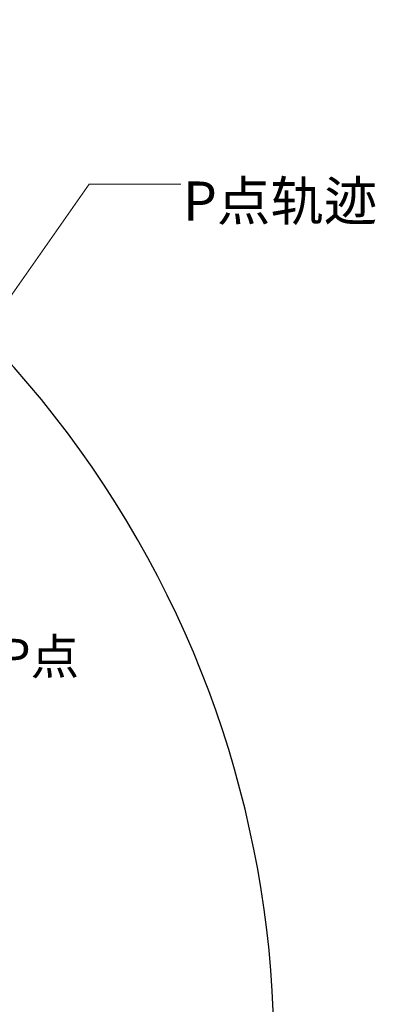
# Model space of a CAD drawing. Header units: millimetres. Extents: x -2031 to 1277, y -458 to 5880.
# Tile 35 of 61: x -44 to 156, y 4104 to 4657. Entities that reach past the tile are written whole.
import ezdxf

# ---------------------------------------------------------------- set-up
doc = ezdxf.new("R2010")
doc.units = ezdxf.units.MM
doc.header["$LTSCALE"] = 5
doc.layers.add('1轮廓实线层', color=7, linetype='Continuous', lineweight=18)

msp = doc.modelspace()

# ---------------------------------------------------------------- linework, layer by layer
at = {"color": 4, "linetype": 'ByBlock'}
msp.add_arc((-481.093, 4076.401), 580.375, 320, 180, dxfattribs=at)
at = {"layer": '1轮廓实线层', "color": 30, "linetype": 'ByBlock', "true_color": 0xf26722}
for p, q in [((-63.837, 4479.802), (-4.553, 4564.343)), ((-4.553, 4564.343), (46.912, 4564.343))]:
    msp.add_line(p, q, dxfattribs=at)

# ---------------------------------------------------------------- texts
at = {"layer": '1轮廓实线层', "color": 1, "linetype": 'ByBlock', "attachment_point": 1}
for s, width, insert, char_height in [('{\\fSimHei|b1|i0|c134|p49;\\C30;\\c2254834;P点轨迹}', 114.30592, (48.17, 4565.864), 22), ('{\\fSimHei|b1|i0|c134|p49;\\C30;\\c2254834;P点}', 77.9774, (-54.749, 4308.921), 20)]:
    msp.add_mtext_dynamic_manual_height_columns(s, width=width, gutter_width=21.167, heights=[22.747], dxfattribs=dict(at, insert=insert, char_height=char_height))

doc.saveas('drawing.dxf')
